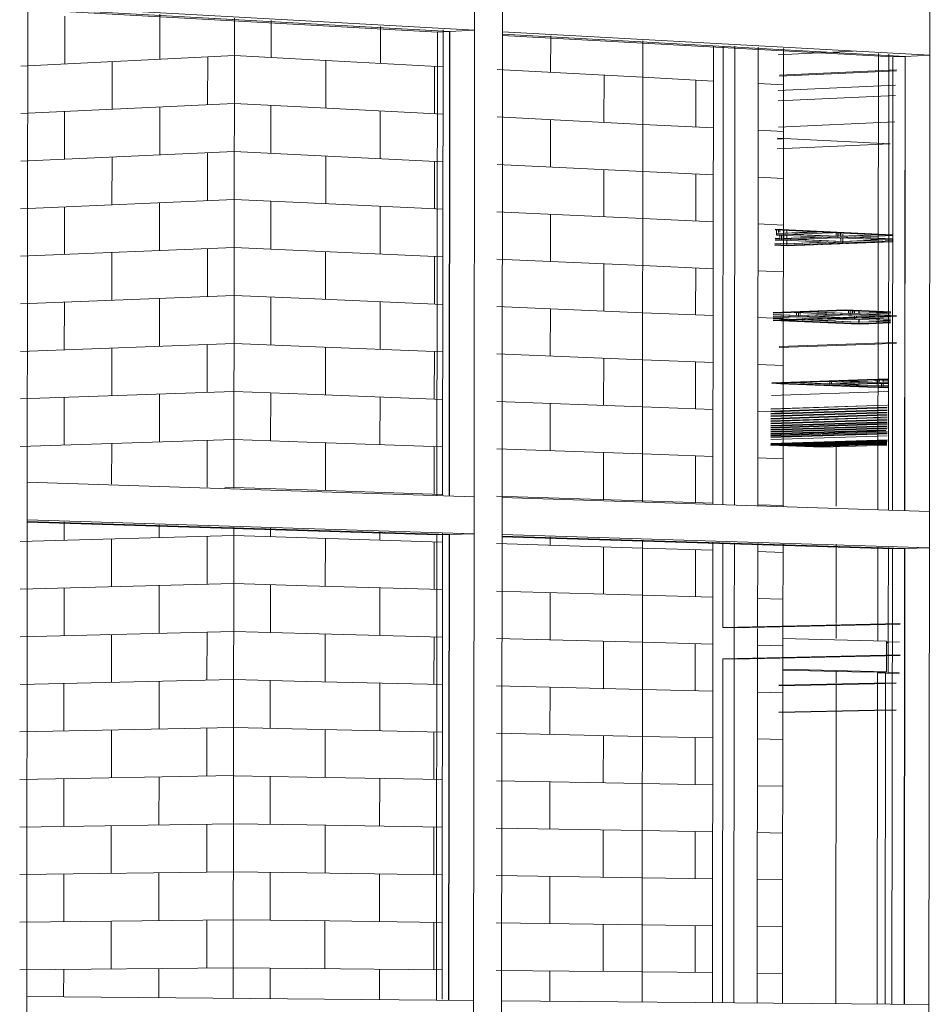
# Model space of a CAD drawing. Header units: metres. Extents: x -32 to 90, y -28 to 32.
# Tile 72 of 148: x 90.06334 to 90.06463, y 1.77751 to 1.7789. Entities that reach past the tile are written whole.
import ezdxf

# ---------------------------------------------------------------- set-up
doc = ezdxf.new("R2010")
doc.units = ezdxf.units.M
for name, color, linetype, lineweight in [('A-CLNG', 13, 'Continuous', 18), ('A-DOOR', 31, 'Continuous', 18), ('A-GENM', 13, 'Continuous', 18), ('A-GLAZ-CURT', 52, 'Continuous', 18), ('A-GLAZ-CWMG', 51, 'Continuous', 18), ('A-WALL', 113, 'Continuous', 18), ('A-WALL-PATT', 111, 'Continuous', 35), ('E-LITE-EQPM', 33, 'Continuous', 18)]:
    doc.layers.add(name, color=color, linetype=linetype, lineweight=lineweight)

# ---------------------------------------------------------------- blocks, each defined once
blk = doc.blocks.new('FP_47-3-RESTAURANTE- ÁREA DE REFEIÇÃO AMPLIADA')
at = {"layer": 'A-WALL-PATT', "lineweight": 9}
for p, q in [((3.3112163, 1.7788391), (3.3112164, 1.7789065)), ((3.3113508, 1.7788458), (3.3113509, 1.7789095)), ((3.3111542, 1.7788361), (3.3114562, 1.7788509)), ((3.3114184, 1.7787813), (3.3114185, 1.7788491)), ((3.3112833, 1.7787749), (3.3112834, 1.7788424)), ((3.3111541, 1.7787688), (3.3114561, 1.7787831)), ((3.3113507, 1.7787104), (3.3113507, 1.7787781)), ((3.3112161, 1.7787044), (3.3112162, 1.7787718)), ((3.3111541, 1.7787016), (3.311456, 1.7787152)), ((3.3114183, 1.7786457), (3.3114183, 1.7787135)), ((3.3112832, 1.7786399), (3.3112833, 1.7787074)), ((3.311154, 1.7786343), (3.311456, 1.7786473)), ((3.3113505, 1.7785751), (3.3113506, 1.7786428)), ((3.311216, 1.7785696), (3.3112161, 1.778637)), ((3.3111539, 1.7785671), (3.3114559, 1.7785794)), ((3.311283, 1.7785048), (3.3112831, 1.7785724)), ((3.3114181, 1.7785101), (3.3114182, 1.7785779)), ((3.3111538, 1.7784998), (3.3114558, 1.7785115)), ((3.3112158, 1.7784348), (3.3112159, 1.7785022)), ((3.3113504, 1.7784398), (3.3113504, 1.7785074)), ((3.3111538, 1.7784326), (3.3114558, 1.7784436)), ((3.3112829, 1.7783698), (3.311283, 1.7784373)), ((3.311418, 1.7783744), (3.311418, 1.7784423)), ((3.3111537, 1.7783653), (3.3114557, 1.7783757)), ((3.3112157, 1.7783001), (3.3112158, 1.7783675)), ((3.3113502, 1.7783044), (3.3113503, 1.7783721)), ((3.3111536, 1.778298), (3.3114556, 1.7783079)), ((3.3114178, 1.7782404), (3.3114179, 1.7783066)), ((3.3112827, 1.7782449), (3.3112828, 1.7783022)), ((3.311443, 1.7782396), (3.3114555, 1.77824)), ((3.3112155, 1.7781653), (3.3112156, 1.7781915)), ((3.3113501, 1.7781691), (3.3113501, 1.7781873)), ((3.3111534, 1.7781635), (3.3114555, 1.7781721)), ((3.3112826, 1.7780996), (3.3112827, 1.7781672)), ((3.3114177, 1.7781032), (3.3114177, 1.778171)), ((3.3111534, 1.7780963), (3.3114554, 1.7781042)), ((3.3112154, 1.7780305), (3.3112155, 1.7780979)), ((3.3113499, 1.7780337), (3.31135, 1.7781014)), ((3.3111533, 1.778029), (3.3114553, 1.7780363)), ((3.3112824, 1.7779646), (3.3112825, 1.7780321)), ((3.3114175, 1.7779675), (3.3114176, 1.7780354)), ((3.3111532, 1.7779617), (3.3114552, 1.7779684)), ((3.3112152, 1.7778957), (3.3112153, 1.7779631)), ((3.3113498, 1.7778984), (3.3113498, 1.777966)), ((3.3111531, 1.7778944), (3.3114552, 1.7779005)), ((3.3112823, 1.7778295), (3.3112824, 1.777897)), ((3.3114174, 1.7778319), (3.3114174, 1.7778997)), ((3.3111531, 1.7778272), (3.3114551, 1.7778326)), ((3.3113496, 1.777763), (3.3113497, 1.7778307)), ((3.3112151, 1.7777609), (3.3112152, 1.7778283)), ((3.311153, 1.7777599), (3.311455, 1.7777646)), ((3.3112821, 1.7776944), (3.3112822, 1.7777619)), ((3.3114172, 1.7776962), (3.3114173, 1.7777641)), ((3.3111529, 1.7776926), (3.311455, 1.7776967)), ((3.3112149, 1.7776261), (3.311215, 1.7776935)), ((3.3113495, 1.7776276), (3.3113495, 1.7776953)), ((3.3111528, 1.7776253), (3.3114549, 1.7776288)), ((3.311282, 1.7775593), (3.3112821, 1.7776268)), ((3.3114171, 1.7775606), (3.3114172, 1.7776284)), ((3.3111528, 1.7775581), (3.3114548, 1.7775609)), ((3.3112148, 1.7775198), (3.3112149, 1.7775586)), ((3.3113493, 1.7775186), (3.3113494, 1.7775599))]:
    blk.add_line(p, q, dxfattribs=at)
blk = doc.blocks.new('FP_48-3-RESTAURANTE- ÁREA DE REFEIÇÃO AMPLIADA')
at = {"layer": 'A-WALL-PATT', "lineweight": 9}
for p, q in [((3.3115081, 1.7788482), (3.3115081, 1.7789007)), ((3.3114562, 1.7788509), (3.3115598, 1.7788454)), ((3.3114561, 1.7787831), (3.3115597, 1.7787778)), ((3.3115079, 1.7787127), (3.311508, 1.7787804)), ((3.311456, 1.7787152), (3.3115597, 1.7787101)), ((3.311456, 1.7786473), (3.3115596, 1.7786425)), ((3.3115078, 1.7785771), (3.3115079, 1.7786449)), ((3.3114559, 1.7785794), (3.3115595, 1.7785748)), ((3.3114558, 1.7785115), (3.3115594, 1.7785072)), ((3.3115077, 1.7784416), (3.3115077, 1.7785093)), ((3.3114558, 1.7784436), (3.3115594, 1.7784395)), ((3.3114557, 1.7783757), (3.3115593, 1.7783719)), ((3.3115075, 1.778306), (3.3115076, 1.7783738)), ((3.3114556, 1.7783079), (3.3115592, 1.7783042)), ((3.3114555, 1.77824), (3.3115592, 1.7782366)), ((3.3115074, 1.7781705), (3.3115074, 1.7781824)), ((3.3114555, 1.7781721), (3.3115591, 1.7781689)), ((3.3114554, 1.7781042), (3.311559, 1.7781012)), ((3.3115072, 1.7780349), (3.3115073, 1.7781027)), ((3.3114553, 1.7780363), (3.3115589, 1.7780336)), ((3.3114552, 1.7779684), (3.3115589, 1.7779659)), ((3.3115071, 1.7778993), (3.3115071, 1.7779671)), ((3.3114552, 1.7779005), (3.3115588, 1.7778982)), ((3.3114561, 1.7778325), (3.3115587, 1.7778306)), ((3.3115069, 1.7777638), (3.311507, 1.7778316)), ((3.311455, 1.7777646), (3.3115587, 1.7777629)), ((3.311455, 1.7776967), (3.3115586, 1.7776952)), ((3.3115068, 1.7776282), (3.3115069, 1.777696)), ((3.3114549, 1.7776288), (3.3115585, 1.7776275)), ((3.3114548, 1.7775609), (3.3115584, 1.7775599)), ((3.3115067, 1.7775173), (3.3115067, 1.7775604))]:
    blk.add_line(p, q, dxfattribs=at)
blk = doc.blocks.new('FP_49-3-RESTAURANTE- ÁREA DE REFEIÇÃO AMPLIADA')
at = {"layer": 'A-WALL-PATT', "lineweight": 9}
for p, q in [((3.3116627, 1.7788399), (3.3116628, 1.7788922)), ((3.3115598, 1.7788454), (3.3117513, 1.7788352)), ((3.3115855, 1.7787765), (3.3115856, 1.778844)), ((3.3117393, 1.7787686), (3.3117394, 1.7788359)), ((3.3115597, 1.7787778), (3.3117512, 1.778768)), ((3.3116626, 1.7787051), (3.3116626, 1.7787725)), ((3.3115597, 1.7787101), (3.3117512, 1.7787008)), ((3.3115854, 1.7786413), (3.3115855, 1.7787089)), ((3.3117392, 1.7786341), (3.3117393, 1.7787014)), ((3.3115596, 1.7786425), (3.3117511, 1.7786336)), ((3.3116624, 1.7785703), (3.3116625, 1.7786377)), ((3.3115595, 1.7785748), (3.311751, 1.7785664)), ((3.3115852, 1.7785061), (3.3115853, 1.7785737)), ((3.3117391, 1.7784996), (3.3117391, 1.7785669)), ((3.3115594, 1.7785072), (3.311751, 1.7784991)), ((3.3116623, 1.7784354), (3.3116624, 1.7785029)), ((3.3115594, 1.7784395), (3.3117509, 1.7784319)), ((3.3115851, 1.7783709), (3.3115852, 1.7784385)), ((3.3117389, 1.7783651), (3.311739, 1.7784324)), ((3.3115593, 1.7783719), (3.3117508, 1.7783647)), ((3.3116621, 1.7783006), (3.3116622, 1.778368)), ((3.3115592, 1.7783042), (3.3117508, 1.7782975)), ((3.311585, 1.7782357), (3.311585, 1.7783033)), ((3.3117388, 1.7782306), (3.3117389, 1.7782979)), ((3.3115592, 1.7782366), (3.3117498, 1.7782303)), ((3.3115591, 1.7781689), (3.3117506, 1.778163)), ((3.3115848, 1.7781005), (3.3115849, 1.7781681)), ((3.311662, 1.7781657), (3.311662, 1.7781776)), ((3.3117387, 1.7780961), (3.3117387, 1.7781634)), ((3.311559, 1.7781012), (3.3117506, 1.7780958)), ((3.3116619, 1.7780309), (3.3116619, 1.7780983)), ((3.3115589, 1.7780336), (3.3117505, 1.7780286)), ((3.3115847, 1.7779653), (3.3115847, 1.7780329)), ((3.3117385, 1.7779616), (3.3117386, 1.7780289)), ((3.3115589, 1.7779659), (3.3117504, 1.7779613)), ((3.3116617, 1.777896), (3.3116618, 1.7779634)), ((3.3115588, 1.7778982), (3.3117503, 1.7778941)), ((3.3115845, 1.7778301), (3.3115846, 1.7778977)), ((3.3117384, 1.7778271), (3.3117384, 1.7778944)), ((3.3115587, 1.7778306), (3.3117503, 1.7778269)), ((3.3116616, 1.7777611), (3.3116617, 1.7778286)), ((3.3115587, 1.7777629), (3.3117502, 1.7777596)), ((3.3115844, 1.7776948), (3.3115845, 1.7777624)), ((3.3117382, 1.7776926), (3.3117383, 1.7777598)), ((3.3115586, 1.7776952), (3.3117501, 1.7776924)), ((3.3116614, 1.7776262), (3.3116615, 1.7776937)), ((3.3115585, 1.7776275), (3.3117501, 1.7776251)), ((3.3115842, 1.7775596), (3.3115843, 1.7776272)), ((3.3117381, 1.777558), (3.3117382, 1.7776253)), ((3.3115584, 1.7775599), (3.31175, 1.7775579)), ((3.3116613, 1.7775159), (3.3116614, 1.7775588))]:
    blk.add_line(p, q, dxfattribs=at)
blk = doc.blocks.new('FP_54-3-RESTAURANTE- ÁREA DE REFEIÇÃO AMPLIADA')
at = {"layer": 'A-WALL-PATT', "lineweight": 9}
for p, q in [((3.312034, 1.7788202), (3.3121337, 1.7788149)), ((3.3121087, 1.7787498), (3.3121088, 1.7788162)), ((3.3121968, 1.7788115), (3.3122326, 1.7788096)), ((3.3120339, 1.7787536), (3.3121336, 1.7787485)), ((3.3121967, 1.7787453), (3.3122326, 1.7787435)), ((3.3120339, 1.778687), (3.3121335, 1.7786822)), ((3.3121086, 1.778617), (3.3121087, 1.7786834)), ((3.3121967, 1.7786791), (3.3122325, 1.7786773)), ((3.3120338, 1.7786204), (3.3121335, 1.7786158)), ((3.3121966, 1.7786129), (3.3122325, 1.7786112)), ((3.3120337, 1.7785539), (3.3121334, 1.7785495)), ((3.3121085, 1.7784841), (3.3121086, 1.7785506)), ((3.3121966, 1.7785467), (3.3122324, 1.7785451)), ((3.3120337, 1.7784873), (3.3121333, 1.7784831)), ((3.3121965, 1.7784805), (3.3122323, 1.778479)), ((3.3120336, 1.7784207), (3.3121333, 1.7784168)), ((3.3121084, 1.7783513), (3.3121084, 1.7784177)), ((3.3121964, 1.7784142), (3.3122323, 1.7784128)), ((3.3120335, 1.7783541), (3.3121332, 1.7783504)), ((3.3121964, 1.778348), (3.3122322, 1.7783467)), ((3.3120335, 1.7782875), (3.3121332, 1.778284)), ((3.3121082, 1.7782185), (3.3121083, 1.7782849)), ((3.3121963, 1.7782818), (3.3122322, 1.7782806)), ((3.3120334, 1.778221), (3.3121331, 1.7782177)), ((3.3121963, 1.7782156), (3.3122321, 1.7782144)), ((3.3120334, 1.7781544), (3.312133, 1.7781513)), ((3.3121081, 1.7780857), (3.3121082, 1.7781521)), ((3.3121962, 1.7781494), (3.312232, 1.7781483)), ((3.3120333, 1.7780878), (3.312133, 1.778085)), ((3.3121961, 1.7780832), (3.312232, 1.7780821)), ((3.3120332, 1.7780212), (3.3121329, 1.7780186)), ((3.312108, 1.7779528), (3.312108, 1.7780192)), ((3.3121961, 1.7780169), (3.3122319, 1.778016)), ((3.3120332, 1.7779546), (3.3121328, 1.7779522)), ((3.312196, 1.7779507), (3.3122318, 1.7779499)), ((3.3120331, 1.777888), (3.3121328, 1.7778859)), ((3.3121079, 1.77782), (3.3121079, 1.7778864)), ((3.3121959, 1.7778845), (3.3122318, 1.7778837)), ((3.312033, 1.7778214), (3.3121327, 1.7778195)), ((3.3121959, 1.7778183), (3.3122317, 1.7778176)), ((3.312033, 1.7777548), (3.3121327, 1.7777531)), ((3.3121077, 1.7776871), (3.3121078, 1.7777535)), ((3.3121958, 1.777752), (3.3122317, 1.7777514)), ((3.3120329, 1.7776882), (3.3121326, 1.7776867)), ((3.3121958, 1.7776858), (3.3122316, 1.7776853)), ((3.3120328, 1.7776216), (3.3121325, 1.7776204)), ((3.3121076, 1.7775542), (3.3121077, 1.7776207)), ((3.3121957, 1.7776196), (3.3122315, 1.7776191)), ((3.3120328, 1.777555), (3.3121325, 1.777554)), ((3.3121956, 1.7775533), (3.3122315, 1.777553))]:
    blk.add_line(p, q, dxfattribs=at)
blk = doc.blocks.new('FP_55-3-RESTAURANTE- ÁREA DE REFEIÇÃO AMPLIADA')
at = {"layer": 'A-WALL-PATT', "lineweight": 9}
for p, q in [((3.3119034, 1.7788271), (3.3119035, 1.778879)), ((3.3118277, 1.7788311), (3.312034, 1.7788202)), ((3.3119788, 1.7787564), (3.3119789, 1.7788231)), ((3.3118277, 1.7787641), (3.3120339, 1.7787536)), ((3.3119033, 1.7786934), (3.3119034, 1.7787602)), ((3.3118276, 1.7786971), (3.3120339, 1.778687)), ((3.3119787, 1.778623), (3.3119788, 1.7786897)), ((3.3118275, 1.77863), (3.3120338, 1.7786204)), ((3.3119032, 1.7785596), (3.3119032, 1.7786265)), ((3.3118274, 1.778563), (3.3120337, 1.7785539)), ((3.3119786, 1.7784896), (3.3119786, 1.7785563)), ((3.3118274, 1.7784959), (3.3120337, 1.7784873)), ((3.311903, 1.7784259), (3.3119031, 1.7784928)), ((3.3118273, 1.7784289), (3.3120336, 1.7784207)), ((3.3119784, 1.7783562), (3.3119785, 1.7784229)), ((3.3118272, 1.7783618), (3.3120335, 1.7783541)), ((3.3119029, 1.7782921), (3.311903, 1.778359)), ((3.3118272, 1.7782948), (3.3120335, 1.7782875)), ((3.3119783, 1.7782228), (3.3119784, 1.7782895)), ((3.3118271, 1.7782277), (3.3120334, 1.778221)), ((3.3119028, 1.7781584), (3.3119028, 1.7781701)), ((3.311827, 1.7781607), (3.3120334, 1.7781544)), ((3.3119782, 1.7780893), (3.3119782, 1.7781561)), ((3.311827, 1.7780936), (3.3120333, 1.7780878)), ((3.3119026, 1.7780246), (3.3119027, 1.7780915)), ((3.3118269, 1.7780266), (3.3120332, 1.7780212)), ((3.311978, 1.7779559), (3.3119781, 1.7780226)), ((3.3118268, 1.7779595), (3.3120332, 1.7779546)), ((3.3119025, 1.7778908), (3.3119026, 1.7779577)), ((3.3118268, 1.7778925), (3.3120331, 1.777888)), ((3.3119779, 1.7778225), (3.311978, 1.7778892)), ((3.3118267, 1.7778254), (3.312033, 1.7778214)), ((3.3119024, 1.777757), (3.3119024, 1.7778239)), ((3.3118266, 1.7777583), (3.312033, 1.7777548)), ((3.3119778, 1.777689), (3.3119779, 1.7777557)), ((3.3118266, 1.7776913), (3.3120329, 1.7776882)), ((3.3119022, 1.7776232), (3.3119023, 1.7776901)), ((3.3118265, 1.7776242), (3.3120328, 1.7776216)), ((3.3119777, 1.7775556), (3.3119777, 1.7776223)), ((3.3118264, 1.7775571), (3.3120328, 1.777555)), ((3.3119021, 1.7775138), (3.3119022, 1.7775563))]:
    blk.add_line(p, q, dxfattribs=at)

msp = doc.modelspace()

# ---------------------------------------------------------------- linework, layer by layer
at = {"layer": 'A-CLNG', "lineweight": 9}
for p, q in [((90.0644142, 1.7788521), (90.06452, 1.7788572)), ((90.0644141, 1.7788014), (90.06458, 1.7788091)), ((90.06458, 1.7787945), (90.0644141, 1.7787869)), ((90.0644146, 1.7787498), (90.0645792, 1.7787572)), ((90.0644126, 1.7787329), (90.0644271, 1.7787335)), ((90.0645726, 1.7787261), (90.0644126, 1.778719)), ((90.0644129, 1.7787342), (90.0645726, 1.7787261)), ((90.0644099, 1.7786052), (90.0645756, 1.7785976)), ((90.0644274, 1.7785817), (90.0644094, 1.7785825)), ((90.0645754, 1.7785876), (90.0644274, 1.7785817)), ((90.0644072, 1.7784874), (90.0645087, 1.7784912)), ((90.0645087, 1.7784912), (90.0645732, 1.7784885)), ((90.0645292, 1.7784712), (90.064407, 1.7784763)), ((90.0645728, 1.7784728), (90.0645292, 1.7784712)), ((90.0644049, 1.7783881), (90.0645693, 1.7783937)), ((90.0645689, 1.7783759), (90.0644045, 1.7783704)), ((90.064569, 1.7783808), (90.0644049, 1.7783872)), ((90.0644041, 1.7783512), (90.0645685, 1.7783567))]:
    msp.add_line(p, q, dxfattribs=at)
at = {"layer": 'A-DOOR', "lineweight": 9}
for p, q in [((90.0645542, 1.7775097), (90.0645546, 1.7779778)), ((90.0645659, 1.7779781), (90.0645546, 1.7779778)), ((90.0645546, 1.7779778), (90.0645659, 1.7779775)), ((90.0645659, 1.7779781), (90.0645655, 1.7775096)), ((90.0645853, 1.7779776), (90.0645659, 1.7779781)), ((90.064566, 1.7779775), (90.0645853, 1.777977))]:
    msp.add_line(p, q, dxfattribs=at)
at = {"layer": 'A-GENM', "lineweight": 9}
for p, q in [((90.0645393, 1.7783554), (90.0644036, 1.7783509)), ((90.0645393, 1.7783526), (90.0644036, 1.7783481)), ((90.0645393, 1.7783516), (90.0644036, 1.7783471)), ((90.0645393, 1.7783491), (90.0644036, 1.7783447)), ((90.0645393, 1.7783481), (90.0644036, 1.7783437)), ((90.0645393, 1.7783457), (90.0644036, 1.7783413)), ((90.0645681, 1.7783564), (90.0645393, 1.7783554)), ((90.0645681, 1.7783535), (90.0645393, 1.7783526)), ((90.0645681, 1.7783526), (90.0645393, 1.7783516)), ((90.0645681, 1.7783501), (90.0645393, 1.7783491)), ((90.0645681, 1.7783491), (90.0645393, 1.7783481)), ((90.0645681, 1.7783467), (90.0645393, 1.7783457)), ((90.0645681, 1.7783457), (90.0645393, 1.7783448)), ((90.0645393, 1.7783448), (90.0644036, 1.7783403)), ((90.0645393, 1.7783422), (90.0644036, 1.7783378)), ((90.0645393, 1.7783412), (90.0644036, 1.7783368)), ((90.0645392, 1.7783388), (90.0644036, 1.7783344)), ((90.0645392, 1.7783379), (90.0644036, 1.7783334)), ((90.0645392, 1.7783354), (90.0644036, 1.778331)), ((90.0645392, 1.7783344), (90.0644036, 1.77833)), ((90.0645392, 1.7783321), (90.0644036, 1.7783278)), ((90.0645681, 1.7783398), (90.0645392, 1.7783388)), ((90.0645681, 1.7783388), (90.0645392, 1.7783379)), ((90.0645681, 1.7783364), (90.0645392, 1.7783354)), ((90.0645681, 1.7783353), (90.0645392, 1.7783344)), ((90.0645681, 1.7783331), (90.0645392, 1.7783321)), ((90.0645681, 1.7783321), (90.0645392, 1.7783312)), ((90.0645681, 1.7783432), (90.0645393, 1.7783422)), ((90.0645681, 1.7783422), (90.0645393, 1.7783412)), ((90.0645392, 1.7783265), (90.0644035, 1.7783222)), ((90.0645392, 1.7783255), (90.0644035, 1.7783212)), ((90.0645392, 1.7783236), (90.0644035, 1.7783192)), ((90.0645392, 1.7783226), (90.0644035, 1.7783182)), ((90.0645392, 1.7783209), (90.0644035, 1.7783165)), ((90.0645392, 1.7783199), (90.0644035, 1.7783156)), ((90.0645392, 1.7783186), (90.0644035, 1.7783143)), ((90.0645392, 1.7783312), (90.0644036, 1.7783268)), ((90.0645392, 1.7783295), (90.0644036, 1.7783251)), ((90.0645392, 1.7783285), (90.0644036, 1.7783241)), ((90.064568, 1.7783304), (90.0645392, 1.7783295)), ((90.064568, 1.7783294), (90.0645392, 1.7783285)), ((90.064568, 1.7783274), (90.0645392, 1.7783265)), ((90.064568, 1.7783265), (90.0645392, 1.7783255)), ((90.064568, 1.7783245), (90.0645392, 1.7783236)), ((90.064568, 1.7783235), (90.0645392, 1.7783226)), ((90.0645673, 1.7783218), (90.0645392, 1.7783209)), ((90.0645665, 1.7783208), (90.0645392, 1.7783199)), ((90.064568, 1.7783195), (90.0645392, 1.7783186)), ((90.064568, 1.7783185), (90.0645392, 1.7783176)), ((90.0644748, 1.7783156), (90.0644035, 1.7783133)), ((90.0644761, 1.7783141), (90.0644035, 1.7783117)), ((90.0644769, 1.7783131), (90.0644035, 1.7783108)), ((90.0645392, 1.7783121), (90.0644035, 1.7783078)), ((90.0645392, 1.7783065), (90.0644035, 1.7783022)), ((90.0644035, 1.7783013), (90.0645392, 1.7783056)), ((90.0645391, 1.778305), (90.0644038, 1.7783008)), ((90.0645391, 1.7783046), (90.064411, 1.7783005)), ((90.0645391, 1.7783041), (90.0644182, 1.7783003)), ((90.0645392, 1.7783176), (90.0644769, 1.7783156)), ((90.0645392, 1.7783161), (90.0644769, 1.7783141)), ((90.0645392, 1.7783151), (90.064477, 1.7783131)), ((90.0645538, 1.7783055), (90.0645391, 1.778305)), ((90.0645534, 1.778305), (90.0645391, 1.7783046)), ((90.0645529, 1.7783045), (90.0645391, 1.7783041)), ((90.0645525, 1.778304), (90.0645391, 1.7783036)), ((90.064568, 1.778317), (90.0645392, 1.7783161)), ((90.064568, 1.778316), (90.0645392, 1.7783151)), ((90.064568, 1.778313), (90.0645392, 1.7783121)), ((90.064554, 1.778307), (90.0645392, 1.7783065)), ((90.0645392, 1.7783056), (90.064554, 1.778306)), ((90.0645679, 1.778304), (90.0645539, 1.7783036)), ((90.064568, 1.778306), (90.064554, 1.7783055)), ((90.064568, 1.7783055), (90.064554, 1.778305)), ((90.064568, 1.778305), (90.064554, 1.7783045)), ((90.0645679, 1.7783045), (90.064554, 1.7783041)), ((90.0645542, 1.778306), (90.064568, 1.7783065)), ((90.064568, 1.7783074), (90.0645551, 1.778307)), ((90.0644762, 1.7782973), (90.0644034, 1.7782999)), ((90.0644757, 1.7782982), (90.0644035, 1.7783008)), ((90.0645391, 1.7783036), (90.0644254, 1.7783)), ((90.0645391, 1.7783031), (90.0644326, 1.7782998)), ((90.0645391, 1.7783026), (90.0644398, 1.7782995)), ((90.0645391, 1.7783021), (90.064447, 1.7782992)), ((90.0645391, 1.7783016), (90.0644542, 1.778299)), ((90.0645391, 1.7783012), (90.0644613, 1.7782987)), ((90.064539, 1.7783007), (90.0644685, 1.7782985)), ((90.064539, 1.7783002), (90.0644757, 1.7782982)), ((90.064539, 1.7783002), (90.0644757, 1.7782982)), ((90.064539, 1.7782992), (90.0644762, 1.7782973)), ((90.0645679, 1.7783016), (90.064539, 1.7783007)), ((90.0645679, 1.7783011), (90.064539, 1.7783002)), ((90.0645679, 1.7783011), (90.064539, 1.7783002)), ((90.0645679, 1.7783001), (90.064539, 1.7782992)), ((90.0645521, 1.7783035), (90.0645391, 1.7783031)), ((90.0645679, 1.7783035), (90.0645391, 1.7783026)), ((90.0645679, 1.778303), (90.0645391, 1.7783021)), ((90.0645679, 1.7783026), (90.0645391, 1.7783016)), ((90.0645679, 1.7783021), (90.0645391, 1.7783012))]:
    msp.add_line(p, q, dxfattribs=at)
at = {"layer": 'A-GLAZ-CURT', "lineweight": 9}
for p, q in [((90.0639498, 1.7788851), (90.063353, 1.7789179)), ((90.0633529, 1.778916), (90.0639322, 1.7788842)), ((90.0639322, 1.7788842), (90.0639316, 1.7782288)), ((90.0639498, 1.7788851), (90.0639322, 1.7788842)), ((90.0639492, 1.7782282), (90.0639498, 1.7788851)), ((90.0645937, 1.7788497), (90.0640242, 1.778881)), ((90.0640242, 1.7788792), (90.0645761, 1.7788489)), ((90.0643365, 1.7788642), (90.0643359, 1.7782164)), ((90.0645551, 1.7782093), (90.0645557, 1.7788537)), ((90.0645705, 1.7788528), (90.0645699, 1.7782088)), ((90.0645761, 1.7788489), (90.0645756, 1.7782077)), ((90.0645937, 1.7788497), (90.0645761, 1.7788489)), ((90.0645931, 1.7782071), (90.0645937, 1.7788497)), ((90.0645512, 1.7788294), (90.0644158, 1.7788231)), ((90.0644158, 1.7788216), (90.0645511, 1.778828)), ((90.0645511, 1.778828), (90.0645816, 1.7788294)), ((90.0645816, 1.7788309), (90.0645512, 1.7788294)), ((90.0644155, 1.7784773), (90.0645509, 1.7784822)), ((90.0645508, 1.7784811), (90.0644155, 1.7784761)), ((90.0645813, 1.7784822), (90.0645508, 1.7784811)), ((90.0645509, 1.7784822), (90.0645813, 1.7784834)), ((90.0645508, 1.7784441), (90.0644154, 1.7784393)), ((90.0645813, 1.7784452), (90.0645508, 1.7784441)), ((90.0645508, 1.778443), (90.0645812, 1.7784441)), ((90.0644154, 1.7784382), (90.0645508, 1.778443)), ((90.0633521, 1.7781911), (90.0639315, 1.7781732)), ((90.0639491, 1.7781737), (90.0633522, 1.7781922)), ((90.0639315, 1.7781732), (90.0639308, 1.7775152)), ((90.0639491, 1.7781737), (90.0639315, 1.7781732)), ((90.0639484, 1.777515), (90.0639491, 1.7781737)), ((90.0645931, 1.7781537), (90.0640235, 1.7781714)), ((90.0640235, 1.7781704), (90.0645755, 1.7781533)), ((90.0643358, 1.7781625), (90.0643357, 1.7780419)), ((90.064555, 1.7780473), (90.0645551, 1.7781559)), ((90.0645699, 1.7781554), (90.0645698, 1.7780476)), ((90.0645755, 1.7781533), (90.0645749, 1.7775095)), ((90.0645931, 1.7781537), (90.0645755, 1.7781533)), ((90.0645925, 1.7775093), (90.0645931, 1.7781537)), ((90.0643357, 1.7780419), (90.0645867, 1.7780478)), ((90.0643357, 1.7780419), (90.0643523, 1.7780414)), ((90.0645867, 1.778047), (90.0643523, 1.7780414)), ((90.064555, 1.7780231), (90.064555, 1.7780464)), ((90.0645698, 1.7780468), (90.0645698, 1.7780213)), ((90.0645698, 1.7780213), (90.064567, 1.7780212)), ((90.0645694, 1.7780206), (90.064567, 1.7780206)), ((90.0643357, 1.7779976), (90.0643352, 1.7775117)), ((90.0645867, 1.7780032), (90.0643357, 1.7779976)), ((90.0643357, 1.7779976), (90.0643522, 1.7779971)), ((90.0643522, 1.7779971), (90.0645867, 1.7780024)), ((90.064415, 1.7779604), (90.0645502, 1.7779633)), ((90.0645502, 1.7779626), (90.064415, 1.7779597)), ((90.0645502, 1.7779633), (90.0645808, 1.7779639)), ((90.0645808, 1.7779633), (90.0645502, 1.7779626)), ((90.0644149, 1.7779218), (90.0645503, 1.7779245)), ((90.0645504, 1.7779251), (90.064415, 1.7779224)), ((90.0645503, 1.7779245), (90.0645808, 1.7779251)), ((90.0645808, 1.7779257), (90.0645504, 1.7779251))]:
    msp.add_line(p, q, dxfattribs=at)
at = {"layer": 'A-GLAZ-CWMG', "lineweight": 9}
for p, q in [((90.0646292, 1.7795512), (90.0646286, 1.778877)), ((90.0633532, 1.7789484), (90.0633524, 1.778221)), ((90.0639848, 1.7789392), (90.0639848, 1.7788868)), ((90.0640244, 1.7788847), (90.0640244, 1.7789369)), ((90.0639495, 1.7788851), (90.063353, 1.7789179)), ((90.0639848, 1.7788868), (90.0633531, 1.7789216)), ((90.0639848, 1.778913), (90.0639841, 1.7782009)), ((90.0640244, 1.7789108), (90.0640237, 1.7781996)), ((90.0646286, 1.7789026), (90.0646286, 1.7788514)), ((90.0639488, 1.7782282), (90.0639495, 1.7788851)), ((90.0639848, 1.7788868), (90.0639495, 1.7788851)), ((90.0645934, 1.7788497), (90.0640242, 1.778881)), ((90.0646286, 1.7788514), (90.0640244, 1.7788847)), ((90.0646286, 1.778877), (90.064628, 1.7781803)), ((90.0643226, 1.7788642), (90.0643219, 1.7782169)), ((90.0643527, 1.7788642), (90.0643521, 1.7782159)), ((90.0643858, 1.7788628), (90.0643852, 1.7782148)), ((90.0645928, 1.7782071), (90.0645934, 1.7788497)), ((90.0646286, 1.7788514), (90.0645934, 1.7788497)), ((90.0633523, 1.7781943), (90.0633524, 1.7782478)), ((90.0639841, 1.778227), (90.0633524, 1.7782478)), ((90.0633524, 1.778221), (90.0633515, 1.7774935)), ((90.0639841, 1.778227), (90.0639841, 1.7781747)), ((90.0640236, 1.7781734), (90.0640237, 1.7782257)), ((90.064628, 1.7782059), (90.0640237, 1.7782257)), ((90.0639841, 1.7781747), (90.0633523, 1.7781943)), ((90.0639841, 1.7782009), (90.0639834, 1.7774885)), ((90.0640237, 1.7781996), (90.064023, 1.7774882)), ((90.064628, 1.7782059), (90.0646279, 1.7781547)), ((90.0639488, 1.7781737), (90.0633522, 1.7781922)), ((90.064628, 1.7781803), (90.0646273, 1.7774834)), ((90.0639481, 1.777515), (90.0639488, 1.7781737)), ((90.0639841, 1.7781747), (90.0639488, 1.7781737)), ((90.0645927, 1.7781537), (90.0640235, 1.7781714)), ((90.0646279, 1.7781547), (90.0640236, 1.7781734)), ((90.0643219, 1.778163), (90.0643218, 1.7780186)), ((90.0643521, 1.778162), (90.064352, 1.7780423)), ((90.0643851, 1.778161), (90.064385, 1.7780431)), ((90.0645922, 1.7775094), (90.0645927, 1.7781537)), ((90.0646279, 1.7781547), (90.0645927, 1.7781537)), ((90.064352, 1.7780423), (90.0643519, 1.7780193)), ((90.064385, 1.7780405), (90.064385, 1.7780184)), ((90.0645671, 1.7780228), (90.0644202, 1.7780267)), ((90.0643218, 1.7780186), (90.0643213, 1.7775118)), ((90.0643519, 1.7780193), (90.0643519, 1.7779979)), ((90.064385, 1.7780184), (90.064385, 1.7779987)), ((90.0645671, 1.7780228), (90.0645671, 1.7780029)), ((90.0645854, 1.7780216), (90.0645695, 1.7780213)), ((90.0645695, 1.7780213), (90.0645695, 1.778003)), ((90.0643519, 1.7779979), (90.0643515, 1.7775115)), ((90.064385, 1.7779987), (90.0643845, 1.7775112)), ((90.0645671, 1.7780029), (90.064567, 1.7779796)), ((90.0645695, 1.778003), (90.0645694, 1.7779781)), ((90.0645374, 1.7779789), (90.06442, 1.7779818)), ((90.064567, 1.7779796), (90.0644201, 1.7779832)), ((90.064567, 1.7779796), (90.0645374, 1.7779789)), ((90.0645694, 1.7779781), (90.0645853, 1.7779785)), ((90.0645853, 1.7779777), (90.0645694, 1.7779781)), ((90.0633515, 1.7774667), (90.0633516, 1.7775202)), ((90.0639834, 1.7775147), (90.0633516, 1.7775202)), ((90.0639834, 1.7775147), (90.0639833, 1.7774623)), ((90.0640229, 1.777462), (90.064023, 1.7775143)), ((90.0646274, 1.777509), (90.064023, 1.7775143))]:
    msp.add_line(p, q, dxfattribs=at)
at = {"layer": 'A-WALL', "lineweight": 9}
for p, q in [((90.0636444, 1.7782392), (90.0636451, 1.7789036)), ((90.0639395, 1.7782295), (90.0639402, 1.7788874)), ((90.0642229, 1.7788718), (90.0642223, 1.7782202)), ((90.0644209, 1.7782136), (90.0644215, 1.7788609)), ((90.0644963, 1.7782135), (90.0644963, 1.7782989)), ((90.0636436, 1.7775177), (90.0636443, 1.778184)), ((90.0639388, 1.7775166), (90.0639395, 1.7781748)), ((90.0642222, 1.7781641), (90.0642216, 1.7775126)), ((90.0644208, 1.7780439), (90.0644209, 1.7781599)), ((90.0644961, 1.7780485), (90.0644962, 1.7781598)), ((90.0644203, 1.7775109), (90.0644208, 1.7780433)), ((90.0644961, 1.7780264), (90.0644961, 1.7780476)), ((90.064496, 1.7779637), (90.064496, 1.7779815)), ((90.0644956, 1.7775104), (90.064496, 1.7779631))]:
    msp.add_line(p, q, dxfattribs=at)
at = {"layer": 'E-LITE-EQPM', "lineweight": 9}
for p, q in [((90.0645452, 1.778599), (90.0644099, 1.7786052)), ((90.0645452, 1.778598), (90.0644099, 1.7786043)), ((90.0644099, 1.7786043), (90.0645452, 1.778598)), ((90.0645452, 1.778598), (90.0644099, 1.7786043)), ((90.0644116, 1.7786042), (90.0644116, 1.7785993)), ((90.0644116, 1.7785993), (90.0644658, 1.7786015)), ((90.0644658, 1.7786015), (90.0644116, 1.7785993)), ((90.0644116, 1.7785993), (90.0644116, 1.7785973)), ((90.064489, 1.7786004), (90.0644117, 1.7785973)), ((90.0644119, 1.7785993), (90.0644119, 1.7786042)), ((90.0644119, 1.778597), (90.0644146, 1.7785969)), ((90.0644146, 1.7786006), (90.0644146, 1.7786041)), ((90.0644688, 1.7786013), (90.0644146, 1.7785991)), ((90.0644146, 1.7785991), (90.0644688, 1.7786013)), ((90.0644986, 1.7785933), (90.0644146, 1.7785971)), ((90.0644162, 1.7786014), (90.0644162, 1.7786041)), ((90.0644162, 1.7785922), (90.0644162, 1.7785971)), ((90.0644189, 1.7785971), (90.0644189, 1.7785921)), ((90.0644192, 1.7785921), (90.0644192, 1.7785971)), ((90.0644219, 1.7786038), (90.0644219, 1.7786015)), ((90.0644219, 1.778597), (90.0644219, 1.7785922)), ((90.0644262, 1.7786), (90.0644262, 1.7786029)), ((90.0644262, 1.7785933), (90.0644262, 1.7785969)), ((90.0644264, 1.7786), (90.0644264, 1.778603)), ((90.0644264, 1.7786), (90.0644264, 1.778603)), ((90.0644264, 1.7785934), (90.0644264, 1.7785969)), ((90.0644264, 1.7785934), (90.0644264, 1.7785969)), ((90.0644959, 1.7785952), (90.064435, 1.778598)), ((90.064435, 1.778598), (90.0644959, 1.7785952)), ((90.0644378, 1.7785981), (90.0644986, 1.7785953)), ((90.0644986, 1.7785953), (90.0644378, 1.7785981)), ((90.064489, 1.7786001), (90.064492, 1.7786002)), ((90.0644959, 1.7785954), (90.0644959, 1.7786003)), ((90.0644986, 1.7786002), (90.0644986, 1.7785953)), ((90.0644986, 1.7785953), (90.0645451, 1.7785971)), ((90.0645451, 1.7785971), (90.0644986, 1.7785953)), ((90.0644989, 1.7785953), (90.0644989, 1.7786002)), ((90.0645016, 1.7786001), (90.0645016, 1.7785966)), ((90.0645451, 1.7785969), (90.0645016, 1.7785951)), ((90.0645016, 1.7785951), (90.0645451, 1.7785969)), ((90.0645027, 1.7785971), (90.0645027, 1.7786001)), ((90.0645055, 1.7785956), (90.0645055, 1.7785983)), ((90.0645451, 1.7785971), (90.0645531, 1.7785975)), ((90.0645531, 1.7785975), (90.0645451, 1.7785971)), ((90.0645561, 1.7785973), (90.0645451, 1.7785969)), ((90.0645451, 1.7785969), (90.0645561, 1.7785973)), ((90.0645756, 1.7785964), (90.0645451, 1.7785951)), ((90.0645756, 1.7785976), (90.0645452, 1.778599)), ((90.0645756, 1.7785966), (90.0645452, 1.778598)), ((90.0645452, 1.778598), (90.0645756, 1.7785966)), ((90.0645756, 1.7785966), (90.0645452, 1.778598)), ((90.0644094, 1.7785857), (90.0644262, 1.7785849)), ((90.0644262, 1.7785849), (90.0644094, 1.7785857)), ((90.0644262, 1.7785847), (90.0644094, 1.7785854)), ((90.0644094, 1.7785854), (90.0644262, 1.7785847)), ((90.0644262, 1.7785829), (90.0644094, 1.7785837)), ((90.0644094, 1.7785825), (90.0644274, 1.7785817)), ((90.0644096, 1.7785925), (90.0644189, 1.7785921)), ((90.0644189, 1.7785921), (90.0644096, 1.7785925)), ((90.0644162, 1.7785919), (90.0644096, 1.7785923)), ((90.0644096, 1.7785923), (90.0644162, 1.7785919)), ((90.0644189, 1.7785901), (90.0644096, 1.7785905)), ((90.0644162, 1.7785899), (90.0644096, 1.7785897)), ((90.0644162, 1.7785897), (90.0644189, 1.7785898)), ((90.0644189, 1.7785921), (90.0644727, 1.7785942)), ((90.0644727, 1.7785942), (90.0644189, 1.7785921)), ((90.0644959, 1.7785931), (90.0644189, 1.7785901)), ((90.0644189, 1.7785921), (90.0644189, 1.7785901)), ((90.0644192, 1.7785898), (90.0644219, 1.7785897)), ((90.0644757, 1.7785941), (90.0644219, 1.7785919)), ((90.0644219, 1.7785919), (90.0644757, 1.7785941)), ((90.0645055, 1.7785861), (90.0644219, 1.7785899)), ((90.0644262, 1.7785849), (90.0644262, 1.7785899)), ((90.0644262, 1.7785849), (90.0644795, 1.7785871)), ((90.0644795, 1.7785871), (90.0644262, 1.7785849)), ((90.0645027, 1.778586), (90.0644262, 1.7785829)), ((90.0644262, 1.7785829), (90.0644262, 1.7785849)), ((90.0644264, 1.7785849), (90.0644264, 1.7785899)), ((90.0644264, 1.7785849), (90.0644264, 1.7785899)), ((90.0644824, 1.7785869), (90.0644264, 1.7785847)), ((90.0644264, 1.7785847), (90.0644824, 1.7785869)), ((90.0644274, 1.7785817), (90.0645449, 1.7785864)), ((90.0645027, 1.778588), (90.0644424, 1.7785907)), ((90.0644424, 1.7785907), (90.0645027, 1.778588)), ((90.0644451, 1.7785909), (90.0645055, 1.7785881)), ((90.0645055, 1.7785881), (90.0644451, 1.7785909)), ((90.0644959, 1.7785929), (90.0644986, 1.778593)), ((90.0644986, 1.7785953), (90.0644986, 1.7785933)), ((90.0645451, 1.7785951), (90.0644986, 1.7785933)), ((90.0644989, 1.778593), (90.0645016, 1.7785929)), ((90.064545, 1.7785911), (90.0645016, 1.7785931)), ((90.0645027, 1.7785882), (90.0645027, 1.7785931)), ((90.0645027, 1.7785857), (90.0645055, 1.7785858)), ((90.0645055, 1.7785858), (90.0645027, 1.7785857)), ((90.0645027, 1.7785857), (90.0645055, 1.7785858)), ((90.0645055, 1.7785881), (90.0645055, 1.778593)), ((90.0645055, 1.7785881), (90.0645449, 1.7785897)), ((90.0645449, 1.7785897), (90.0645055, 1.7785881)), ((90.0645449, 1.7785894), (90.0645055, 1.7785878)), ((90.0645055, 1.7785878), (90.0645449, 1.7785894)), ((90.0645055, 1.7785861), (90.0645055, 1.7785881)), ((90.0645449, 1.7785877), (90.0645055, 1.7785861)), ((90.064545, 1.7785929), (90.064522, 1.778594)), ((90.064522, 1.778594), (90.064545, 1.7785929)), ((90.0645248, 1.7785941), (90.064545, 1.7785931)), ((90.064545, 1.7785931), (90.0645248, 1.7785941)), ((90.0645449, 1.7785897), (90.0645592, 1.7785902)), ((90.0645592, 1.7785902), (90.0645449, 1.7785897)), ((90.0645622, 1.7785901), (90.0645449, 1.7785894)), ((90.0645449, 1.7785894), (90.0645622, 1.7785901)), ((90.0645754, 1.7785889), (90.0645449, 1.7785877)), ((90.0645449, 1.7785864), (90.0645754, 1.7785876)), ((90.064545, 1.7785931), (90.0645754, 1.7785917)), ((90.0645754, 1.7785917), (90.064545, 1.7785931)), ((90.0645754, 1.7785915), (90.064545, 1.7785929)), ((90.064545, 1.7785929), (90.0645754, 1.7785915)), ((90.0645754, 1.7785897), (90.064545, 1.7785911)), ((90.0645087, 1.7784912), (90.0644072, 1.7784874)), ((90.0645096, 1.7784904), (90.0644072, 1.7784866)), ((90.0644072, 1.7784866), (90.0645096, 1.7784904)), ((90.0645096, 1.7784904), (90.0644072, 1.7784866)), ((90.0644362, 1.7784874), (90.0644387, 1.7784873)), ((90.0645158, 1.7784842), (90.0644387, 1.7784875)), ((90.06444, 1.7784835), (90.06444, 1.7784875)), ((90.0644426, 1.7784875), (90.0644426, 1.7784834)), ((90.0644426, 1.7784834), (90.0644926, 1.7784852)), ((90.0644926, 1.7784852), (90.0644426, 1.7784834)), ((90.0644428, 1.7784834), (90.0644428, 1.7784875)), ((90.0644453, 1.7784846), (90.0644453, 1.7784874)), ((90.0644954, 1.7784851), (90.0644453, 1.7784833)), ((90.0644453, 1.7784833), (90.0644954, 1.7784851)), ((90.0645133, 1.778486), (90.0644576, 1.7784884)), ((90.0644576, 1.7784884), (90.0645133, 1.778486)), ((90.0644601, 1.7784885), (90.0645158, 1.7784861)), ((90.0645158, 1.7784861), (90.0644601, 1.7784885)), ((90.0645427, 1.7784898), (90.0645087, 1.7784912)), ((90.0645427, 1.7784889), (90.0645096, 1.7784904)), ((90.0645096, 1.7784904), (90.0645427, 1.7784889)), ((90.0645427, 1.7784889), (90.0645096, 1.7784904)), ((90.0645133, 1.7784862), (90.0645133, 1.7784902)), ((90.0645158, 1.7784901), (90.0645158, 1.7784861)), ((90.0645158, 1.7784861), (90.0645426, 1.7784871)), ((90.0645426, 1.7784871), (90.0645158, 1.7784861)), ((90.0645158, 1.7784861), (90.0645158, 1.7784842)), ((90.0645426, 1.7784852), (90.0645158, 1.7784842)), ((90.064516, 1.7784861), (90.064516, 1.7784901)), ((90.0645186, 1.7784862), (90.0645186, 1.77849)), ((90.0645426, 1.7784869), (90.0645186, 1.778486)), ((90.0645186, 1.778486), (90.0645426, 1.7784869)), ((90.0645195, 1.7784863), (90.0645195, 1.77849)), ((90.064522, 1.7784899), (90.064522, 1.7784871)), ((90.0645222, 1.7784872), (90.0645222, 1.7784899)), ((90.0645282, 1.7784866), (90.0645282, 1.7784892)), ((90.0645284, 1.7784866), (90.0645284, 1.7784892)), ((90.0645284, 1.7784866), (90.0645284, 1.7784892)), ((90.0645426, 1.7784848), (90.0645365, 1.778485)), ((90.0645365, 1.778485), (90.0645426, 1.7784848)), ((90.064539, 1.7784851), (90.0645426, 1.778485)), ((90.0645426, 1.778485), (90.064539, 1.7784851)), ((90.0645426, 1.7784871), (90.0645653, 1.7784879)), ((90.0645653, 1.7784879), (90.0645426, 1.7784871)), ((90.064568, 1.7784878), (90.0645426, 1.7784869)), ((90.0645426, 1.7784869), (90.064568, 1.7784878)), ((90.0645731, 1.7784864), (90.0645426, 1.7784852)), ((90.0645426, 1.778485), (90.0645669, 1.7784839)), ((90.0645669, 1.7784839), (90.0645426, 1.778485)), ((90.0645732, 1.7784885), (90.0645427, 1.7784898)), ((90.0645732, 1.7784877), (90.0645427, 1.7784889)), ((90.0645427, 1.7784889), (90.0645732, 1.7784877)), ((90.0645732, 1.7784877), (90.0645427, 1.7784889)), ((90.064407, 1.7784821), (90.0644193, 1.7784825)), ((90.0644193, 1.7784825), (90.064407, 1.7784821)), ((90.0644221, 1.7784824), (90.064407, 1.7784819)), ((90.064407, 1.7784819), (90.0644221, 1.7784824)), ((90.06444, 1.7784815), (90.064407, 1.7784802)), ((90.064407, 1.7784791), (90.0644207, 1.7784785)), ((90.0644207, 1.7784785), (90.064407, 1.7784791)), ((90.0644491, 1.7784755), (90.064407, 1.7784773)), ((90.064407, 1.7784763), (90.0645292, 1.7784712)), ((90.0644071, 1.7784849), (90.0644426, 1.7784834)), ((90.0644426, 1.7784834), (90.0644071, 1.7784849)), ((90.06444, 1.7784833), (90.0644071, 1.7784847)), ((90.0644071, 1.7784847), (90.06444, 1.7784833)), ((90.0644426, 1.7784815), (90.0644071, 1.778483)), ((90.0644182, 1.7784785), (90.0644087, 1.7784789)), ((90.0644087, 1.7784789), (90.0644182, 1.7784785)), ((90.0644491, 1.7784772), (90.0644182, 1.7784785)), ((90.0644182, 1.7784785), (90.0644491, 1.7784772)), ((90.0644207, 1.7784785), (90.0644491, 1.7784774)), ((90.0644491, 1.7784774), (90.0644207, 1.7784785)), ((90.06444, 1.7784812), (90.0644425, 1.7784813)), ((90.0645133, 1.7784842), (90.0644426, 1.7784815)), ((90.0644426, 1.7784834), (90.0644426, 1.7784815)), ((90.0644428, 1.7784813), (90.0644453, 1.7784812)), ((90.0644705, 1.7784804), (90.0644453, 1.7784814)), ((90.0644491, 1.7784796), (90.0644491, 1.7784774)), ((90.0644491, 1.7784774), (90.0644988, 1.7784792)), ((90.0644988, 1.7784792), (90.0644491, 1.7784774)), ((90.0645195, 1.7784781), (90.0644491, 1.7784755)), ((90.0644491, 1.7784774), (90.0644491, 1.7784755)), ((90.0644491, 1.7784753), (90.0644518, 1.7784752)), ((90.0644518, 1.7784752), (90.0644491, 1.7784753)), ((90.0644491, 1.7784753), (90.0644518, 1.7784752)), ((90.0644518, 1.7784797), (90.0644518, 1.7784775)), ((90.0645015, 1.7784791), (90.0644518, 1.7784772)), ((90.0644518, 1.7784772), (90.0645015, 1.7784791)), ((90.0645281, 1.7784722), (90.0644518, 1.7784754)), ((90.0644911, 1.7784811), (90.0644632, 1.7784823)), ((90.0644632, 1.7784823), (90.0644911, 1.7784811)), ((90.0644657, 1.7784824), (90.0644795, 1.7784818)), ((90.0644795, 1.7784818), (90.0644657, 1.7784824)), ((90.0645281, 1.7784738), (90.0644698, 1.7784763)), ((90.0644698, 1.7784763), (90.0645281, 1.7784738)), ((90.064522, 1.7784782), (90.0644705, 1.7784804)), ((90.0644723, 1.7784764), (90.0645281, 1.778474)), ((90.0645281, 1.778474), (90.0644723, 1.7784764)), ((90.0644801, 1.7784818), (90.0644937, 1.7784812)), ((90.0644937, 1.7784812), (90.0644801, 1.7784818)), ((90.0645195, 1.7784799), (90.0644911, 1.7784811)), ((90.0644911, 1.7784811), (90.0645195, 1.7784799)), ((90.0644937, 1.7784812), (90.064522, 1.77848)), ((90.064522, 1.77848), (90.0644937, 1.7784812)), ((90.0645133, 1.7784839), (90.0645158, 1.778484)), ((90.064516, 1.778484), (90.0645186, 1.7784839)), ((90.0645426, 1.7784831), (90.0645186, 1.7784841)), ((90.0645195, 1.7784779), (90.064522, 1.778478)), ((90.064522, 1.7784823), (90.064522, 1.77848)), ((90.064522, 1.77848), (90.0645425, 1.7784808)), ((90.0645425, 1.7784808), (90.064522, 1.77848)), ((90.064522, 1.77848), (90.064522, 1.7784782)), ((90.0645425, 1.778479), (90.064522, 1.7784782)), ((90.0645222, 1.77848), (90.0645222, 1.7784823)), ((90.0645222, 1.778478), (90.0645247, 1.7784779)), ((90.0645247, 1.7784824), (90.0645247, 1.7784801)), ((90.0645425, 1.7784806), (90.0645247, 1.7784799)), ((90.0645247, 1.7784799), (90.0645425, 1.7784806)), ((90.0645425, 1.7784773), (90.0645247, 1.7784781)), ((90.0645281, 1.778474), (90.0645281, 1.7784781)), ((90.0645281, 1.778474), (90.0645424, 1.7784746)), ((90.0645424, 1.7784746), (90.0645281, 1.778474)), ((90.0645281, 1.7784722), (90.0645281, 1.778474)), ((90.0645424, 1.7784727), (90.0645281, 1.7784722)), ((90.0645284, 1.778474), (90.0645284, 1.778478)), ((90.0645284, 1.778474), (90.0645284, 1.778478)), ((90.0645423, 1.7784743), (90.0645284, 1.7784738)), ((90.0645284, 1.7784738), (90.0645423, 1.7784743)), ((90.0645292, 1.7784712), (90.0645423, 1.7784717)), ((90.0645728, 1.7784755), (90.0645423, 1.7784743)), ((90.0645423, 1.7784743), (90.0645728, 1.7784755)), ((90.0645423, 1.7784717), (90.0645728, 1.7784728)), ((90.0645424, 1.7784746), (90.0645728, 1.7784757)), ((90.0645728, 1.7784757), (90.0645424, 1.7784746)), ((90.0645728, 1.7784738), (90.0645424, 1.7784727)), ((90.0645425, 1.7784808), (90.064572, 1.7784819)), ((90.064572, 1.7784819), (90.0645425, 1.7784808)), ((90.064573, 1.7784817), (90.0645425, 1.7784806)), ((90.0645425, 1.7784806), (90.064573, 1.7784817)), ((90.064573, 1.7784801), (90.0645425, 1.778479)), ((90.0645729, 1.7784761), (90.0645425, 1.7784773)), ((90.0645644, 1.7784838), (90.0645426, 1.7784848)), ((90.0645426, 1.7784848), (90.0645644, 1.7784838)), ((90.0645729, 1.7784777), (90.0645427, 1.778479)), ((90.0645427, 1.778479), (90.0645729, 1.7784777)), ((90.064573, 1.7784818), (90.0645437, 1.7784831)), ((90.0645452, 1.7784791), (90.0645729, 1.7784779)), ((90.0645729, 1.7784779), (90.0645452, 1.7784791)), ((90.064573, 1.7784835), (90.0645644, 1.7784838)), ((90.0645644, 1.7784838), (90.064573, 1.7784835)), ((90.0645669, 1.7784839), (90.064573, 1.7784837)), ((90.064573, 1.7784837), (90.0645669, 1.7784839)), ((90.0645406, 1.7783928), (90.0644049, 1.7783881)), ((90.0645405, 1.778392), (90.0644116, 1.7783876)), ((90.0644116, 1.7783876), (90.0645405, 1.778392)), ((90.0644116, 1.7783876), (90.0645405, 1.778392)), ((90.0644116, 1.7783876), (90.0644162, 1.7783874)), ((90.0644162, 1.7783874), (90.0644116, 1.7783876)), ((90.0644162, 1.7783874), (90.0644116, 1.7783876)), ((90.0644871, 1.7783848), (90.0644162, 1.7783876)), ((90.0644871, 1.7783864), (90.0644354, 1.7783884)), ((90.0644354, 1.7783884), (90.0644871, 1.7783864)), ((90.0644378, 1.7783884), (90.0644871, 1.7783865)), ((90.0644871, 1.7783865), (90.0644378, 1.7783884)), ((90.0644815, 1.7783898), (90.0644838, 1.7783897)), ((90.0645404, 1.7783877), (90.0644838, 1.7783899)), ((90.0644871, 1.7783865), (90.0644871, 1.7783898)), ((90.0644871, 1.7783865), (90.0645315, 1.778388)), ((90.0645315, 1.778388), (90.0644871, 1.7783865)), ((90.0644897, 1.7783866), (90.0644897, 1.7783897)), ((90.064534, 1.7783879), (90.0644897, 1.7783864)), ((90.0644897, 1.7783864), (90.064534, 1.7783879)), ((90.0645404, 1.7783892), (90.0645042, 1.7783906)), ((90.0645042, 1.7783906), (90.0645404, 1.7783892)), ((90.0645065, 1.7783907), (90.0645404, 1.7783894)), ((90.0645404, 1.7783894), (90.0645065, 1.7783907)), ((90.0645404, 1.7783894), (90.0645547, 1.7783888)), ((90.0645547, 1.7783888), (90.0645404, 1.7783894)), ((90.0645524, 1.7783887), (90.0645404, 1.7783892)), ((90.0645404, 1.7783892), (90.0645524, 1.7783887)), ((90.0645547, 1.7783871), (90.0645404, 1.7783877)), ((90.0645693, 1.778393), (90.0645405, 1.778392)), ((90.0645405, 1.778392), (90.0645693, 1.778393)), ((90.0645405, 1.778392), (90.0645693, 1.778393)), ((90.0645693, 1.7783937), (90.0645406, 1.7783928)), ((90.0645493, 1.7783921), (90.0645516, 1.778392)), ((90.0645693, 1.7783915), (90.0645517, 1.7783922)), ((90.0645524, 1.7783922), (90.0645524, 1.7783898)), ((90.0645547, 1.7783888), (90.0645547, 1.7783922)), ((90.0645547, 1.7783871), (90.0645547, 1.7783888)), ((90.0645549, 1.7783922), (90.0645549, 1.7783888)), ((90.0645553, 1.7783888), (90.0645692, 1.7783893)), ((90.0645692, 1.7783893), (90.0645553, 1.7783888)), ((90.0645692, 1.7783876), (90.0645553, 1.7783871)), ((90.0645572, 1.7783899), (90.0645572, 1.7783921)), ((90.0645692, 1.7783891), (90.0645572, 1.7783887)), ((90.0645572, 1.7783887), (90.0645692, 1.7783891)), ((90.0645627, 1.7783891), (90.0645627, 1.7783921)), ((90.0644049, 1.7783872), (90.0645403, 1.7783819)), ((90.0645404, 1.7783866), (90.0644871, 1.7783848)), ((90.0644871, 1.7783848), (90.0644871, 1.7783865)), ((90.0644871, 1.7783847), (90.0644896, 1.7783846)), ((90.0644896, 1.7783846), (90.0644871, 1.7783847)), ((90.0644896, 1.7783846), (90.0644871, 1.7783847)), ((90.0645403, 1.7783828), (90.0644896, 1.7783847)), ((90.0645403, 1.7783843), (90.064508, 1.7783855)), ((90.064508, 1.7783855), (90.0645403, 1.7783843)), ((90.0645103, 1.7783856), (90.0645403, 1.7783845)), ((90.0645403, 1.7783845), (90.0645103, 1.7783856)), ((90.0645403, 1.7783845), (90.0645602, 1.7783837)), ((90.0645602, 1.7783837), (90.0645403, 1.7783845)), ((90.0645602, 1.7783835), (90.0645403, 1.7783843)), ((90.0645403, 1.7783843), (90.0645602, 1.7783835)), ((90.0645602, 1.778382), (90.0645403, 1.7783828)), ((90.0645403, 1.7783819), (90.064569, 1.7783808)), ((90.0645524, 1.778387), (90.0645404, 1.7783866)), ((90.0645524, 1.7783869), (90.0645547, 1.7783869)), ((90.0645692, 1.7783866), (90.0645572, 1.778387)), ((90.0645602, 1.7783869), (90.0645602, 1.7783837)), ((90.0645602, 1.7783837), (90.0645691, 1.778384)), ((90.0645691, 1.778384), (90.0645602, 1.7783837)), ((90.0645602, 1.7783837), (90.0645602, 1.778382)), ((90.0645691, 1.7783823), (90.0645602, 1.778382)), ((90.0645602, 1.7783818), (90.0645627, 1.7783817)), ((90.0645627, 1.7783817), (90.0645602, 1.7783818)), ((90.0645627, 1.7783817), (90.0645602, 1.7783818)), ((90.0645627, 1.7783838), (90.0645627, 1.7783868)), ((90.0645691, 1.7783838), (90.0645627, 1.7783836)), ((90.0645627, 1.7783836), (90.0645691, 1.7783838)), ((90.0645691, 1.7783816), (90.0645627, 1.7783819))]:
    msp.add_line(p, q, dxfattribs=at)

# ---------------------------------------------------------------- block references
at = {"layer": 'A-WALL', "lineweight": 9}
for name in ['FP_47-3-RESTAURANTE- ÁREA DE REFEIÇÃO AMPLIADA', 'FP_49-3-RESTAURANTE- ÁREA DE REFEIÇÃO AMPLIADA', 'FP_48-3-RESTAURANTE- ÁREA DE REFEIÇÃO AMPLIADA', 'FP_55-3-RESTAURANTE- ÁREA DE REFEIÇÃO AMPLIADA', 'FP_54-3-RESTAURANTE- ÁREA DE REFEIÇÃO AMPLIADA']:
    msp.add_blockref(name, (86.7521889, 0), dxfattribs=at)

doc.saveas('drawing.dxf')
